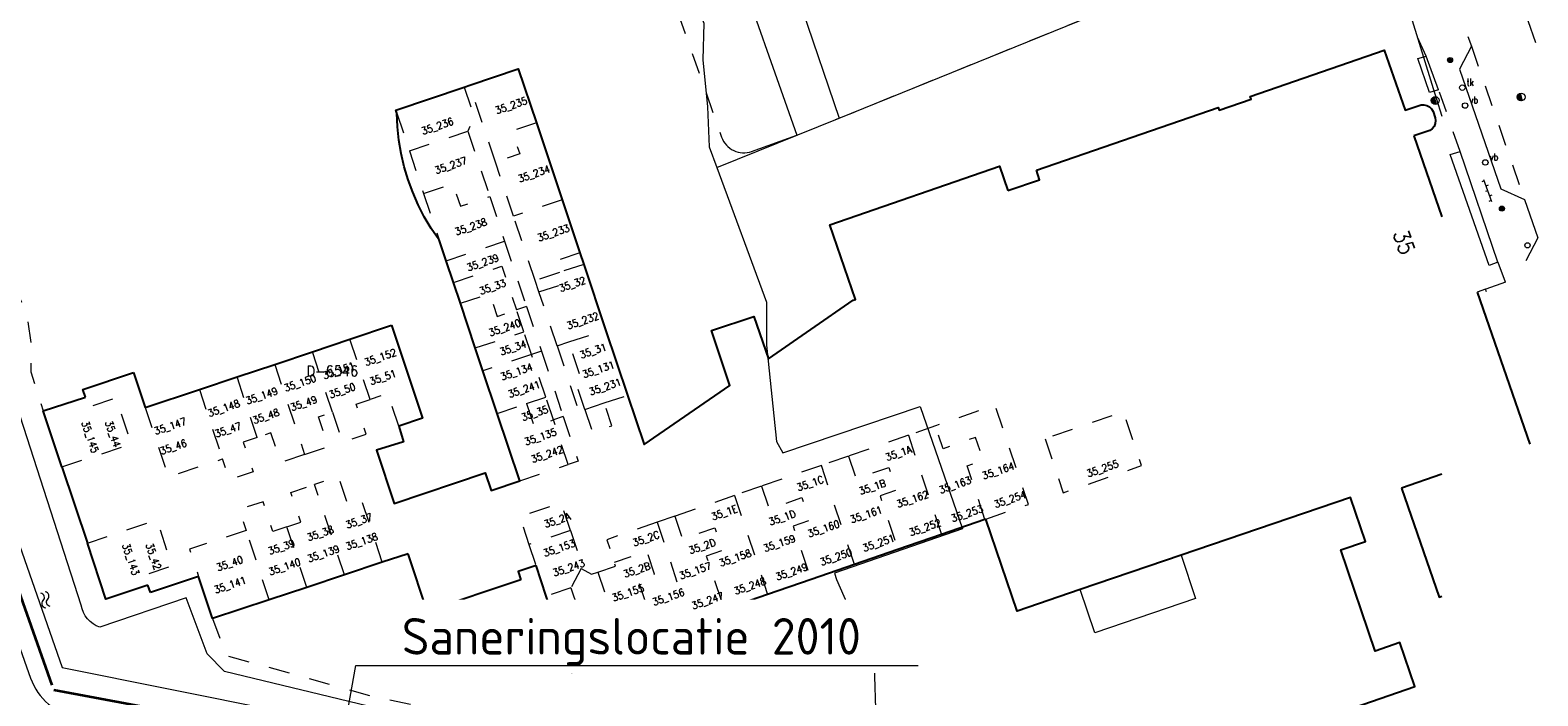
# Model space of a CAD drawing. Header units: metres. Extents: x 132072 to 132715, y 517419 to 517799.
# Tile 31 of 33: x 132571 to 132715, y 517625 to 517689. Entities that reach past the tile are written whole.
import ezdxf
from ezdxf import colors
from ezdxf.entities.mleader import LeaderData, LeaderLine
from ezdxf.enums import TextEntityAlignment as Align
from ezdxf.lldxf.tags import DXFTag
from ezdxf.math import Vec2, Vec3

# ---------------------------------------------------------------- set-up
doc = ezdxf.new("R2010")
doc.units = ezdxf.units.M
for name, pattern in [('MO-BORDER', [18.5, 12.5, -2.5, 1, -2.5]), ('NLCS-HIDDEN', [4, 2, -2]), ('XX-PROJECTGRENS', [18, 12, -3, 0, -3])]:
    doc.linetypes.add(name, pattern=pattern)
for name, color, linetype, lineweight in [('B-XX-MO-BODEM_VERVUILING-G', 30, 'MO-BORDER', 18), ('B-XX-VH-VERHARDING_ASFALT-ROOD-G', 1, 'CONTINUOUS', 35), ('GBKN HOOFDGEBOUW', 250, 'CONTINUOUS', 25), ('GBKN HOTELNUMMER 1E VERD', 252, 'CONTINUOUS', 13), ('GBKN HOTELNUMMER 2E VERD', 252, 'CONTINUOUS', 13), ('GBKN HOTELNUMMER BEGANE GROND', 252, 'CONTINUOUS', 13), ('GBKN HUISNUMMER', 252, 'CONTINUOUS', 13), ('GBKN KANT GESLOTEN VERHARDING EIGEN TERREIN', 252, 'CONTINUOUS', 13), ('GBKN KANT OPEN VERHARDING', 252, 'CONTINUOUS', 13), ('GBKN KANT SLOOT', 252, 'NLCS-HIDDEN', 13), ('GBKN KANT WEGVAK FUNCTIEVERSCHIL', 252, 'NLCS-HIDDEN', 13), ('GBKN KANT WEGVAK OPEN VERHARDING', 252, 'CONTINUOUS', 13), ('GBKN LUIFEL', 252, 'NLCS-HIDDEN', 13), ('GBKN MUUR', 252, 'NLCS-HIDDEN', 13), ('GBKN SCHUUR', 252, 'CONTINUOUS', 13), ('GBKN TALUDLIJN', 252, 'NLCS-HIDDEN', 13), ('GBKN TERREINAFSCHEIDING', 252, 'NLCS-HIDDEN', 13), ('GBKN TUSSENMUUR 1E VERDIEP', 252, 'NLCS-HIDDEN', 13), ('GBKN TUSSENMUUR GEEN BAG', 252, 'NLCS-HIDDEN', 13), ('GBKN VERHARDINGSSYMBOOL', 252, 'CONTINUOUS', 13), ('GBKN VLAKAFSLUITING', 252, 'NLCS-HIDDEN', 13), ('GBKN WALBESCHERMING', 252, 'CONTINUOUS', 13), ('GBKN WATER', 252, 'CONTINUOUS', 13), ('KADASTER PERCEELNUMMER', 252, 'CONTINUOUS', 13), ('KADASTER PERCEELSGRENS', 252, 'KG-KADASTRAAL', 13), ('N-XX-KG-PROJECTGRENS-G', 7, 'XX-PROJECTGRENS', 35), ('THEMA BOOM', 252, 'CONTINUOUS', 13), ('THEMA RIOOL', 252, 'CONTINUOUS', 13), ('THEMA STRAATMEUBILAIR', 252, 'CONTINUOUS', 13), ('X-XX-AL-REFERENTIE-G', 7, 'CONTINUOUS', 18)]:
    doc.layers.add(name, color=color, linetype=linetype, lineweight=lineweight)
doc.styles.add('NLCS-ISO-M1000-T35', font='NLCS-ISO.ttf', dxfattribs={"height": 3.5})
doc.styles.add('Style-STANDARD', font='STANDARD.shx')
tags = doc.linetypes.add('KG-KADASTRAAL', pattern='A,5.5,-2,["K",Standard,S=1.8,R=0,X=0,Y=-0.9],-2,5.5,-2,[5,NLCS.SHX,S=0.75,R=0,X=0,Y=0],-2', length=19).pattern_tags.tags
tags[6] = DXFTag(74, 10)

# ---------------------------------------------------------------- blocks, each defined once
blk = doc.blocks.new('water')
at = {"layer": 'GBKN WATER', "extrusion": (0, 0, -1)}
for centre in [(-0.0037, 0.0003), (-0.0037, -0.0042)]:
    blk.add_arc(centre, 0.00425, 28.0725, 151.9275, dxfattribs=at)
at = {"layer": 'GBKN WATER'}
for centre in [(0.0112, 0.0043), (0.0112, -0.0002)]:
    blk.add_arc(centre, 0.00425, 208.0725, 331.9275, dxfattribs=at)
blk = doc.blocks.new('OV6')
at = {"layer": 'GBKN VERHARDINGSSYMBOOL'}
for p, q in [((0, 0), (0.045, 0)), ((0.0025, 0), (0.0025, 0.005)), ((0.0225, 0), (0.0225, 0.005)), ((0.0325, 0), (0.0325, -0.005)), ((0.0425, 0), (0.0425, 0.005)), ((0.0125, 0), (0.0125, -0.005))]:
    blk.add_line(p, q, dxfattribs=at)
blk = doc.blocks.new('dwa')
at = {"layer": 'THEMA RIOOL'}
for p, q in [((-0.035, 0.014), (-0.023, -0.03)), ((-0.03, 0.023), (-0.014, -0.035)), ((-0.024, 0.029), (-0.006, -0.037)), ((-0.017, 0.034), (0.002, -0.037)), ((-0.01, 0.036), (0.01, -0.036))]:
    blk.add_line(p, q, dxfattribs=at)
blk.add_circle((0, 0), 0.0375, dxfattribs=at)
blk = doc.blocks.new('boom')
at = {"layer": 'THEMA BOOM'}
for radius in [0.0243, 0.0172, 0.0112, 0.00446]:
    blk.add_circle((0, 0), radius, dxfattribs=at)
blk = doc.blocks.new('tkolk')
at = {"layer": 'THEMA RIOOL'}
blk.add_circle((0, 0), 0.0262, dxfattribs=at)
at = {"layer": 'THEMA RIOOL', "style": 'Style-STANDARD', "width": 0.9}
blk.add_text('tk', height=0.0675, dxfattribs=at).set_placement((0.041, 0.019))
blk = doc.blocks.new('vbord')
at = {"layer": 'THEMA STRAATMEUBILAIR'}
blk.add_circle((0, 0), 0.0262, dxfattribs=at)
at = {"layer": 'THEMA STRAATMEUBILAIR', "style": 'Style-STANDARD', "width": 0.9}
blk.add_text('vb', height=0.0675, dxfattribs=at).set_placement((0.041, 0.019))
blk = doc.blocks.new('paal')
at = {"layer": 'THEMA STRAATMEUBILAIR'}
blk.add_circle((0, 0), 0.025, dxfattribs=at)
blk = doc.blocks.new('Ondergrond_20161213')
at = {"layer": 'GBKN HOOFDGEBOUW', "flags": 128}
for points in [[(132667.48, 517675.5), (132684.87, 517681.51), (132684.96, 517681.25), (132688.02, 517682.3), (132687.93, 517682.56), (132700.75, 517687), (132702.75, 517681.24), (132704.3, 517681.75)], [(132613.27, 517683.64), (132617.91, 517685.2), (132619.64, 517680.03)], [(132606.29, 517680.97), (132606.19, 517681.26), (132612.73, 517683.46)], [(132612.73, 517683.46), (132613.27, 517683.64)], [(132704.3, 517681.75), (132704.56, 517681.76), (132704.84, 517681.7), (132705.09, 517681.57), (132705.29, 517681.37), (132705.43, 517681.12)], [(132610.35, 517668.83), (132610.31, 517668.87), (132609.58, 517669.94), (132608.92, 517671.05), (132608.33, 517672.2), (132607.81, 517673.39), (132607.36, 517674.6), (132606.99, 517675.84), (132606.7, 517677.11), (132606.48, 517678.38), (132606.34, 517679.67), (132606.29, 517680.97)], [(132705.64, 517680.51), (132705.68, 517680.25), (132705.65, 517679.96), (132705.53, 517679.7), (132705.35, 517679.48), (132705.12, 517679.32)], [(132705.43, 517681.12), (132705.64, 517680.51)], [(132619.64, 517680.03), (132622.1, 517672.68)], [(132705.12, 517679.32), (132703.6, 517678.78)], [(132703.6, 517678.78), (132706.28, 517671.04)], [(132628.36, 517653.98), (132629.94, 517649.26), (132638.16, 517654.9), (132636.39, 517660.16), (132640.45, 517661.52), (132641.85, 517657.46), (132649.94, 517663.08), (132650.18, 517663.15), (132647.72, 517670.29), (132663.96, 517675.88), (132664.76, 517673.55)], [(132664.76, 517673.55), (132667.79, 517674.6), (132667.48, 517675.5)], [(132622.1, 517672.68), (132623.81, 517667.59)], [(132611.01, 517666.84), (132610.35, 517668.83)], [(132623.81, 517667.59), (132624.17, 517666.5)], [(132611.71, 517664.76), (132611.01, 517666.84)], [(132624.17, 517666.5), (132626.27, 517660.24)], [(132612.37, 517662.77), (132611.71, 517664.76)], [(132709.65, 517663.85), (132714.68, 517649.29)], [(132613.8, 517658.5), (132612.37, 517662.77)], [(132601.81, 517659.34), (132605.78, 517660.67)], [(132605.78, 517660.67), (132608.76, 517651.77), (132606.49, 517651.01)], [(132626.27, 517660.24), (132628.36, 517653.98)], [(132598.21, 517658.14), (132601.81, 517659.34)], [(132594.61, 517656.93), (132598.21, 517658.14)], [(132614.53, 517656.32), (132613.8, 517658.5)], [(132576.5, 517653.8), (132576.25, 517654.53), (132581.09, 517656.15)], [(132581.09, 517656.15), (132582.22, 517652.79)], [(132587.4, 517654.53), (132591, 517655.73)], [(132591, 517655.73), (132594.61, 517656.93)], [(132615.89, 517652.24), (132614.53, 517656.32)], [(132582.22, 517652.79), (132587.4, 517654.53)], [(132574.25, 517647.13), (132572.46, 517652.49), (132576.5, 517653.8)], [(132618.05, 517645.79), (132615.89, 517652.24)], [(132606.49, 517651.01), (132606.93, 517649.52), (132604.36, 517648.71), (132606.02, 517643.63), (132614.74, 517646.55), (132615.31, 517644.87), (132618.05, 517645.79)], [(132574.25, 517647.13), (132576.68, 517639.82)], [(132706.28, 517646.41), (132702.41, 517645.08)], [(132668.14, 517615.07), (132673.16, 517616.81), (132673.55, 517615.67), (132680.95, 517618.23), (132679.93, 517621.16), (132687.77, 517623.87), (132688.78, 517620.94), (132703.7, 517626.1), (132702.27, 517630.31), (132699.89, 517629.5), (132696.6, 517639.17), (132698.97, 517639.98), (132697.54, 517644.19), (132681.32, 517638.67)], [(132702.41, 517645.08), (132706.02, 517634.66), (132706.28, 517634.75)], [(132662.56, 517642.09), (132658.4, 517640.65)], [(132662.64, 517642.12), (132662.56, 517642.09)], [(132671.67, 517635.38), (132665.64, 517633.32), (132662.64, 517642.12)], [(132582.48, 517635.81), (132578.46, 517634.46), (132576.68, 517639.82)], [(132658.4, 517640.65), (132654.24, 517639.22)], [(132607.37, 517638.81), (132604.9, 517637.99)], [(132609.18, 517633.33), (132607.37, 517638.81)], [(132654.24, 517639.22), (132650.08, 517637.78)], [(132681.32, 517638.67), (132671.67, 517635.38)], [(132604.9, 517637.99), (132601.29, 517636.79)], [(132619.61, 517637.69), (132617.9, 517637.12), (132618.17, 517636.3)], [(132620.58, 517634.76), (132619.61, 517637.69)], [(132650.08, 517637.78), (132645.92, 517636.34)], [(132582.72, 517635.09), (132582.48, 517635.81)], [(132587.33, 517636.62), (132582.72, 517635.09)], [(132588.67, 517632.6), (132587.33, 517636.62)], [(132597.68, 517635.59), (132594.08, 517634.4)], [(132601.29, 517636.79), (132597.68, 517635.59)], [(132618.17, 517636.3), (132609.18, 517633.33)], [(132645.92, 517636.34), (132641.77, 517634.9)], [(132594.08, 517634.4), (132588.67, 517632.6)], [(132621.31, 517632.58), (132620.58, 517634.76)], [(132641.77, 517634.9), (132637.61, 517633.46)], [(132628.16, 517629.15), (132623.03, 517627.44), (132621.31, 517632.58)], [(132637.61, 517633.46), (132637.96, 517632.41)], [(132634.7, 517631.33), (132631.43, 517630.24)], [(132637.96, 517632.41), (132634.7, 517631.33)], [(132631.43, 517630.24), (132628.16, 517629.15)]]:
    blk.add_lwpolyline(points, dxfattribs=at)
at = {"layer": 'GBKN KANT GESLOTEN VERHARDING EIGEN TERREIN', "flags": 128}
for points in [[(132705.97, 517683.21), (132705.1, 517682.95), (132703.97, 517686.2), (132704.78, 517686.42)], [(132711.64, 517666.72), (132710.8, 517666.38), (132707.08, 517677), (132708.02, 517677.3)]]:
    blk.add_lwpolyline(points, dxfattribs=at)
at = {"layer": 'GBKN KANT OPEN VERHARDING', "flags": 128}
for points in [[(132705.97, 517683.21), (132704.78, 517686.42)], [(132709.1, 517687.36), (132707.95, 517685.16)], [(132707.95, 517685.16), (132711.92, 517673.73)], [(132711.64, 517666.72), (132708.02, 517677.3)], [(132711.92, 517673.73), (132714.18, 517672.71)], [(132715.46, 517669.03), (132714.32, 517666.83)]]:
    blk.add_lwpolyline(points, dxfattribs=at)
at = {"layer": 'GBKN KANT SLOOT', "flags": 128}
blk.add_lwpolyline([(132611.57, 517746.09), (132611.6, 517745.79), (132613.91, 517741.85), (132616.61, 517738.48), (132628.55, 517703.77), (132637.36, 517678.67)], dxfattribs=at)
at = {"layer": 'GBKN KANT WEGVAK FUNCTIEVERSCHIL', "flags": 128}
blk.add_lwpolyline([(132709.1, 517687.36), (132714.18, 517672.71)], dxfattribs=at)
at = {"layer": 'GBKN KANT WEGVAK OPEN VERHARDING', "flags": 128}
for points in [[(132713.04, 517694.06), (132715.24, 517687.73)], [(132708.77, 517688.3), (132709.1, 517687.36)], [(132714.18, 517672.71), (132715.46, 517669.03)]]:
    blk.add_lwpolyline(points, dxfattribs=at)
at = {"layer": 'GBKN LUIFEL', "flags": 128}
for points in [[(132710.45, 517664.13), (132709.65, 517663.85)], [(132710.54, 517663.86), (132710.45, 517664.13)]]:
    blk.add_lwpolyline(points, dxfattribs=at)
at = {"layer": 'GBKN MUUR', "flags": 128}
blk.add_lwpolyline([(132712.37, 517664.79), (132710.45, 517664.13)], dxfattribs=at)
at = {"layer": 'GBKN SCHUUR', "flags": 128}
blk.add_lwpolyline([(132681.32, 517638.67), (132682.72, 517634.54), (132673.08, 517631.25), (132671.67, 517635.38)], dxfattribs=at)
at = {"layer": 'GBKN TALUDLIJN', "flags": 128}
for points in [[(132546.65, 517714.93), (132562.61, 517672.22), (132566.45, 517669.24), (132568.74, 517666.58), (132570.91, 517661.69), (132571.3, 517658.76), (132571.26, 517656.23), (132572.46, 517652.49)], [(132588.67, 517632.6), (132589.83, 517629.42), (132589.94, 517629.09), (132604.09, 517625.14), (132629.56, 517619.81), (132639.02, 517617.15)]]:
    blk.add_lwpolyline(points, dxfattribs=at)
at = {"layer": 'GBKN TERREINAFSCHEIDING', "flags": 128}
blk.add_lwpolyline([(132644.57, 517678.85), (132672.7, 517690.26), (132679.78, 517693.55)], dxfattribs=at)
at = {"layer": 'GBKN TUSSENMUUR 1E VERDIEP', "flags": 128}
for points in [[(132612.73, 517683.46), (132613.66, 517680.69), (132613.08, 517679.24)], [(132615.73, 517676.29), (132613.27, 517683.64)], [(132606.29, 517680.97), (132607.49, 517677.37)], [(132607.49, 517677.37), (132613.08, 517679.24)], [(132613.08, 517679.24), (132615.18, 517672.98)], [(132619.64, 517680.03), (132617.32, 517679.25), (132618.05, 517677.07), (132615.73, 517676.29)], [(132607.49, 517677.37), (132608.85, 517673.29)], [(132617.46, 517671.12), (132615.73, 517676.29)], [(132608.85, 517673.29), (132611.65, 517674.23), (132612.38, 517672.05), (132615.18, 517672.98)], [(132608.85, 517673.29), (132610.35, 517668.83)], [(132615.18, 517672.98), (132616.6, 517668.71)], [(132622.1, 517672.68), (132617.46, 517671.12)], [(132619.52, 517664.95), (132617.46, 517671.12)], [(132611.01, 517666.84), (132616.6, 517668.71)], [(132616.6, 517668.71), (132618.7, 517662.46)], [(132623.81, 517667.59), (132621.48, 517666.81), (132621.85, 517665.72)], [(132619.89, 517663.86), (132622.21, 517664.63), (132621.85, 517665.72)], [(132612.37, 517662.77), (132615.17, 517663.7), (132615.9, 517661.52), (132617.75, 517662.14)], [(132618.7, 517662.46), (132617.75, 517662.14)], [(132618.7, 517662.46), (132620.12, 517658.19)], [(132624.28, 517652.62), (132623.6, 517654.66), (132624.17, 517654.85), (132622.76, 517659.07)], [(132619.17, 517657.87), (132614.53, 517656.32)], [(132620.12, 517658.19), (132619.17, 517657.87)], [(132620.12, 517658.19), (132622.22, 517651.93)], [(132618.69, 517653.17), (132619.42, 517650.99), (132621.27, 517651.61)], [(132624.28, 517652.62), (132625.01, 517650.44), (132626.86, 517651.05), (132626.13, 517653.24)], [(132662.64, 517642.12), (132666.72, 517643.53), (132663.54, 517653.02), (132657.83, 517651.04)], [(132622.22, 517651.93), (132621.27, 517651.61)], [(132622.22, 517651.93), (132623.64, 517647.66), (132622.69, 517647.34)], [(132668.31, 517649.8), (132670.04, 517644.64), (132677.54, 517647.24), (132675.81, 517652.4), (132668.31, 517649.8)], [(132657.83, 517651.04), (132655.23, 517650.14)], [(132662.56, 517642.09), (132660.85, 517647.22), (132662.4, 517647.76), (132661.67, 517649.94), (132658.56, 517648.86), (132657.83, 517651.04)], [(132622.92, 517641.02), (132618.93, 517639.7)], [(132623.94, 517637.4), (132624.93, 517636.87), (132625.51, 517637.06)], [(132622.95, 517635.55), (132623.68, 517633.37), (132621.31, 517632.58)]]:
    blk.add_lwpolyline(points, dxfattribs=at)
at = {"layer": 'GBKN TUSSENMUUR GEEN BAG', "flags": 128}
for points in [[(132611.71, 517664.76), (132616.35, 517666.31), (132617.75, 517662.14)], [(132624.17, 517666.5), (132621.85, 517665.72)], [(132621.85, 517665.72), (132619.52, 517664.95)], [(132619.89, 517663.86), (132619.52, 517664.95)], [(132621.62, 517658.69), (132619.89, 517663.86)], [(132618.45, 517660.05), (132617.75, 517662.14)], [(132613.8, 517658.5), (132618.45, 517660.05)], [(132619.17, 517657.87), (132618.45, 517660.05)], [(132622.76, 517659.07), (132626.27, 517660.24)], [(132603.73, 517653.56), (132601.81, 517659.34)], [(132621.62, 517658.69), (132622.76, 517659.07)], [(132621.62, 517658.69), (132623.71, 517652.43), (132624.28, 517652.62)], [(132600.13, 517652.35), (132598.21, 517658.14)], [(132620.54, 517653.79), (132619.17, 517657.87)], [(132592.92, 517649.94), (132591, 517655.73)], [(132594.61, 517656.93), (132597.47, 517648.3)], [(132587.4, 517654.53), (132589.6, 517647.88)], [(132574.25, 517647.13), (132580.9, 517649.3), (132579.43, 517653.71), (132576.81, 517652.85), (132576.5, 517653.8)], [(132582.22, 517652.79), (132584.44, 517646.16), (132589.6, 517647.88)], [(132600.13, 517652.35), (132601.08, 517649.5), (132603.35, 517650.26), (132602.41, 517653.11), (132603.73, 517653.56)], [(132606.49, 517651.01), (132605.45, 517654.13), (132603.73, 517653.56)], [(132615.89, 517652.24), (132618.69, 517653.17)], [(132618.69, 517653.17), (132620.54, 517653.79)], [(132621.27, 517651.61), (132620.54, 517653.79)], [(132624.28, 517652.62), (132626.13, 517653.24)], [(132626.13, 517653.24), (132628.36, 517653.98)], [(132597.47, 517648.3), (132599.75, 517649.06), (132598.8, 517651.9), (132600.13, 517652.35)], [(132622.69, 517647.34), (132621.27, 517651.61)], [(132592.92, 517649.94), (132591.59, 517649.5), (132592.54, 517646.65), (132590.26, 517645.89), (132589.6, 517647.88)], [(132597.47, 517648.3), (132595.19, 517647.54), (132594.25, 517650.39), (132592.92, 517649.94)], [(132655.23, 517650.14), (132649.51, 517648.16)], [(132655.23, 517650.14), (132658.4, 517640.65)], [(132618.05, 517645.79), (132622.69, 517647.34)], [(132646.91, 517647.26), (132641.19, 517645.28)], [(132649.51, 517648.16), (132646.91, 517647.26)], [(132650.08, 517637.78), (132646.91, 517647.26)], [(132649.51, 517648.16), (132650.24, 517645.98), (132653.36, 517647.06), (132654.09, 517644.88), (132652.53, 517644.34), (132654.24, 517639.22)], [(132604.9, 517637.99), (132602.98, 517643.78), (132601.65, 517643.34), (132600.7, 517646.18), (132598.42, 517645.43)], [(132595.76, 517641.38), (132597.09, 517641.83), (132596.14, 517644.67), (132598.42, 517645.43)], [(132601.29, 517636.79), (132598.42, 517645.43)], [(132638.6, 517644.38), (132632.88, 517642.4)], [(132641.19, 517645.28), (132638.6, 517644.38)], [(132638.6, 517644.38), (132641.77, 517634.9)], [(132641.19, 517645.28), (132641.92, 517643.1), (132645.04, 517644.18), (132645.77, 517642), (132644.21, 517641.46), (132645.92, 517636.34)], [(132595.76, 517641.38), (132594.43, 517640.94), (132593.49, 517643.79), (132591.21, 517643.03), (132591.87, 517641.04)], [(132622.92, 517641.02), (132622.03, 517643.67), (132618.05, 517642.35), (132618.93, 517639.7)], [(132576.68, 517639.82), (132583.32, 517642.04), (132584.78, 517637.63), (132582.17, 517636.75), (132582.48, 517635.81)], [(132597.68, 517635.59), (132595.76, 517641.38)], [(132631.19, 517641.82), (132626.37, 517640.15), (132627.1, 517637.97)], [(132632.88, 517642.4), (132631.19, 517641.82)], [(132631.19, 517641.82), (132634.7, 517631.33)], [(132632.88, 517642.4), (132633.61, 517640.22), (132636.73, 517641.3), (132637.46, 517639.12), (132635.9, 517638.58), (132637.61, 517633.46)], [(132591.87, 517641.04), (132586.46, 517639.25), (132587.33, 517636.62)], [(132594.08, 517634.4), (132591.87, 517641.04)], [(132622.92, 517641.02), (132624.06, 517637.62), (132623.94, 517637.4)], [(132618.93, 517639.7), (132619.61, 517637.69)], [(132631.43, 517630.24), (132629.39, 517636.33), (132630.95, 517636.87), (132630.22, 517639.05), (132627.1, 517637.97)], [(132623.94, 517637.4), (132622.95, 517635.55)], [(132625.51, 517637.06), (132627.21, 517637.63), (132627.1, 517637.97)], [(132625.51, 517637.06), (132628.16, 517629.15)], [(132622.95, 517635.55), (132620.58, 517634.76)]]:
    blk.add_lwpolyline(points, dxfattribs=at)
at = {"layer": 'GBKN VLAKAFSLUITING', "flags": 128}
for points in [[(132704.78, 517686.42), (132699.86, 517697.16)], [(132708.02, 517677.3), (132705.97, 517683.21)], [(132712.37, 517664.79), (132711.64, 517666.72)]]:
    blk.add_lwpolyline(points, dxfattribs=at)
at = {"layer": 'GBKN WALBESCHERMING', "flags": 128}
for points in [[(132619.61, 517748.97), (132630.92, 517717.34), (132634.79, 517707.69), (132638.2, 517696.88), (132644.57, 517678.85)], [(132537.29, 517722.86), (132537.64, 517720.98), (132559.24, 517660.83), (132571.25, 517626.91)], [(132576.09, 517633.88), (132569.63, 517653.95), (132569.45, 517657.41), (132569.06, 517661.99), (132567.3, 517665.62), (132564.94, 517668.12), (132560.23, 517672.63), (132553.07, 517693.93), (132546.1, 517713.46)], [(132640.24, 517677.3), (132644.57, 517678.85)], [(132639.02, 517617.15), (132604.48, 517624.01), (132589.79, 517627.53), (132588.13, 517629.23), (132586.12, 517634.59), (132577.86, 517631.77)]]:
    blk.add_lwpolyline(points, dxfattribs=at)
at = {"layer": 'GBKN WALBESCHERMING'}
for centre, radius, start, end in [((132639.49, 517679.42), 2.25, 199.4709, 289.491), ((132576.79, 517628.86), 5.87, 199.4496, 258.8952)]:
    blk.add_arc(centre, radius, start, end, dxfattribs=at)
at = {"layer": 'GBKN WALBESCHERMING', "extrusion": (0, 0, -1)}
blk.add_arc((-132578.78, 517634.34), 2.72, 289.5447, 350.3171, dxfattribs=at)
at = {"layer": 'KADASTER PERCEELSGRENS', "flags": 128}
for points in [[(132613.73, 517746.69), (132616.8, 517737.9), (132623.1, 517724.16), (132629.89, 517705.21), (132629.98, 517703.98), (132633.14, 517695.74), (132635.67, 517689.57), (132635.57, 517686.07), (132636.01, 517681.57), (132636.18, 517677.75), (132636.92, 517675.75)], [(132698.51, 517701.94), (132698.79, 517701.13), (132699.72, 517701.1), (132700.43, 517699.41), (132699.62, 517698.73), (132701.58, 517693.22), (132702.36, 517693.38), (132705.73, 517682.41), (132706.28, 517680.69)], [(132641.52, 517701.31), (132648.62, 517680.49)], [(132648.62, 517680.49), (132672.7, 517690.26), (132687.56, 517696.98)], [(132636.92, 517675.75), (132648.62, 517680.49)], [(132636.92, 517675.75), (132641.67, 517662.88), (132641.65, 517658.76), (132642.63, 517649.56), (132643.22, 517648.46)], [(132643.22, 517648.46), (132656.37, 517652.9), (132660.42, 517641.19), (132648.15, 517636.95)], [(132568.51, 517644.49), (132574.27, 517627.91), (132656.62, 517611.41)], [(132648.15, 517636.95), (132648.37, 517636.34), (132651.95, 517628.15), (132652.13, 517622.93), (132653.56, 517618.58), (132656.62, 517611.41)]]:
    blk.add_lwpolyline(points, dxfattribs=at)
at = {"layer": 'GBKN VERHARDINGSSYMBOOL', "xscale": 50, "yscale": 50, "zscale": 10, "rotation": 109.5767255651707}
blk.add_blockref('OV6', (132711.05, 517672.48), dxfattribs=at)
at = {"layer": 'GBKN WATER', "xscale": 100, "yscale": 100, "zscale": 10, "rotation": 108.6705834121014}
blk.add_blockref('water', (132572.92, 517633.69), dxfattribs=at)
at = {"layer": 'THEMA BOOM', "xscale": 10, "yscale": 10}
for p in [(132707.06, 517686.05), (132712.02, 517671.83)]:
    blk.add_blockref('boom', p, dxfattribs=at)
at = {"layer": 'THEMA RIOOL', "xscale": 10, "yscale": 10}
for name, p in [('tkolk', (132708.23, 517683.4)), ('dwa', (132705.64, 517682.18)), ('dwa', (132713.86, 517682.51))]:
    blk.add_blockref(name, p, dxfattribs=at)
at = {"layer": 'THEMA STRAATMEUBILAIR', "xscale": 10, "yscale": 10}
for name, p in [('vbord', (132708.5, 517681.69)), ('vbord', (132710.43, 517676.25)), ('paal', (132714.47, 517668.32))]:
    blk.add_blockref(name, p, dxfattribs=at)
at = {"layer": 'GBKN HOTELNUMMER 1E VERD', "style": 'Style-STANDARD'}
for s, rotation, p in [('35_151', 18.902, (132600.72, 517656.33)), ('35_152', 18.902, (132604.71, 517657.61)), ('35_131', 18.902, (132625.57, 517656.44)), ('35_150', 18.902, (132597.03, 517655.15)), ('35_134', 18.902, (132617.74, 517656.22)), ('35_149', 18.902, (132593.36, 517653.92)), ('35_148', 18.902, (132589.73, 517652.73)), ('35_145', 288.902, (132576.95, 517649.99)), ('35_147', 18.902, (132584.6, 517651.02)), ('35_135', 18.902, (132620.03, 517650)), ('35_164', 18.902, (132663.82, 517646.75)), ('35_163', 18.902, (132659.7, 517645.39)), ('35_162', 18.902, (132655.63, 517644.04)), ('35_161', 18.902, (132651.19, 517642.56)), ('35_160', 18.902, (132647.12, 517641.21)), ('35_143', 288.902, (132580.84, 517638.28)), ('35_138', 18.902, (132602.93, 517639.99)), ('35_153', 18.902, (132621.83, 517639.36)), ('35_159', 18.902, (132642.89, 517639.81)), ('35_140', 18.902, (132595.55, 517637.57)), ('35_139', 18.902, (132599.26, 517638.82)), ('35_158', 18.902, (132638.66, 517638.41)), ('35_243', 18.902, (132622.74, 517637.46)), ('35_157', 18.902, (132634.84, 517637.19)), ('35_141', 18.902, (132590.33, 517635.83)), ('35_155', 18.902, (132628.4, 517635.07)), ('35_156', 18.902, (132632.27, 517634.67)), ('35_154', 18.902, (132624.47, 517632.02))]:
    blk.add_text(s, height=0.7, rotation=rotation, dxfattribs=at).set_placement(p, align=Align.MIDDLE_CENTER)
at = {"layer": 'GBKN HOTELNUMMER 2E VERD', "style": 'Style-STANDARD'}
for s, p in [('35_235', (132617.23, 517681.7)), ('35_236', (132610.17, 517679.72)), ('35_237', (132611.45, 517675.97)), ('35_234', (132619.41, 517675.16)), ('35_238', (132613.37, 517670.1)), ('35_233', (132621.27, 517669.51)), ('35_239', (132614.51, 517666.67)), ('35_232', (132624.08, 517661.11)), ('35_240', (132616.61, 517660.44)), ('35_241', (132618.46, 517654.55)), ('35_231', (132626.22, 517654.79)), ('35_242', (132620.66, 517648.33)), ('35_255', (132673.81, 517646.96)), ('35_254', (132664.95, 517644.02)), ('35_253', (132660.85, 517642.66)), ('35_252', (132656.82, 517641.32)), ('35_251', (132652.38, 517639.84)), ('35_250', (132648.31, 517638.5)), ('35_249', (132644.06, 517637.09)), ('35_248', (132640.07, 517635.73)), ('35_247', (132636.02, 517634.32)), ('35_245', (132629.46, 517632.3)), ('35_246', (132633.45, 517631.88)), ('35_244', (132625.61, 517629.27))]:
    blk.add_text(s, height=0.7, rotation=18.902, dxfattribs=at).set_placement(p, align=Align.MIDDLE_CENTER)
at = {"layer": 'GBKN HOTELNUMMER BEGANE GROND', "style": 'Style-STANDARD'}
for s, rotation, p in [('35_33', 18.902, (132615.45, 517664.34)), ('35_32', 18.902, (132623.08, 517664.6)), ('35_34', 18.902, (132617.4, 517658.52)), ('35_31', 18.902, (132625.06, 517658.22)), ('35_51', 18.902, (132604.95, 517655.69)), ('35_50', 18.902, (132601.06, 517654.42)), ('35_49', 18.902, (132597.38, 517653.2)), ('35_35', 18.902, (132619.48, 517652.25)), ('35_44', 288.902, (132579.12, 517650.28)), ('35_47', 18.902, (132590.13, 517650.67)), ('35_48', 18.902, (132593.76, 517651.97)), ('35_46', 18.902, (132584.91, 517649.03)), ('35_1A', 18.902, (132654.29, 517648.42)), ('35_1C', 18.902, (132645.84, 517645.54)), ('35_1B', 18.902, (132651.78, 517645.19)), ('35_37', 18.902, (132602.66, 517641.96)), ('35_2A', 18.902, (132621.62, 517642.02)), ('35_1E', 18.902, (132637.63, 517642.75)), ('35_1D', 18.902, (132643.16, 517642.26)), ('35_38', 18.902, (132598.97, 517640.76)), ('35_42', 288.902, (132583.01, 517638.56)), ('35_39', 18.902, (132595.25, 517639.45)), ('35_2C', 18.902, (132630.13, 517640.26)), ('35_2D', 18.902, (132635.5, 517639.52)), ('35_40', 18.902, (132590.3, 517637.88)), ('35_2B', 18.902, (132629.25, 517637.27))]:
    blk.add_text(s, height=0.7, rotation=rotation, dxfattribs=at).set_placement(p, align=Align.MIDDLE_CENTER)
at = {"layer": 'GBKN HUISNUMMER', "style": 'Style-STANDARD'}
blk.add_text('35', height=1.5, rotation=288.902, dxfattribs=at).set_placement((132702.66, 517668.62), align=Align.MIDDLE_CENTER)
at = {"layer": 'KADASTER PERCEELNUMMER', "style": 'Style-STANDARD'}
blk.add_text('D-6546', height=1, dxfattribs=at).set_placement((132600.12, 517656.3), align=Align.MIDDLE_CENTER)

msp = doc.modelspace()

# ---------------------------------------------------------------- linework, layer by layer
at = {"layer": 'B-XX-VH-VERHARDING_ASFALT-ROOD-G'}
for points in [[(132567.48, 517609.85), (132572.1, 517597.19), (132596.03, 517592.68), (132592.97, 517601.12), (132592.82, 517601.83), (132592.86, 517602.54), (132593.52, 517605.85), (132595.33, 517605.49), (132594.58, 517601.17), (132647.64, 517591.09), (132649.53, 517601.02), (132640.72, 517602.72), (132641.53, 517606.93), (132592.72, 517616.16), (132591.85, 517611.74), (132591.16, 517611.87), (132587.18, 517617.16), (132572.55, 517620.02, -0.264939), (132568.48, 517623.52, 0.000995), (132538.56, 517706.96, 0.000995)], [(132567.48, 517609.85), (132572.1, 517597.19), (132596.03, 517592.68), (132592.97, 517601.12), (132592.82, 517601.83), (132592.86, 517602.54), (132593.52, 517605.85), (132595.33, 517605.49), (132594.58, 517601.17), (132647.64, 517591.09), (132649.53, 517601.02), (132640.72, 517602.72), (132641.53, 517606.93), (132592.72, 517616.16), (132591.85, 517611.74), (132591.16, 517611.87), (132587.18, 517617.16), (132572.55, 517620.02, -0.264939), (132568.48, 517623.52, 0.000995), (132538.56, 517706.96, 0.000995)], [(132567.48, 517609.85), (132572.1, 517597.19), (132596.03, 517592.68), (132592.97, 517601.12), (132592.82, 517601.83), (132592.86, 517602.54), (132593.52, 517605.85), (132595.33, 517605.49), (132594.58, 517601.17), (132647.64, 517591.09), (132649.53, 517601.02), (132640.72, 517602.72), (132641.53, 517606.93), (132592.72, 517616.16), (132591.85, 517611.74), (132591.16, 517611.87), (132587.18, 517617.16), (132572.55, 517620.02, -0.264939), (132568.48, 517623.52, 0.000995), (132538.56, 517706.96)]]:
    msp.add_lwpolyline(points, format="xyb", dxfattribs=at)
at = {"layer": 'N-XX-KG-PROJECTGRENS-G'}
msp.add_lwpolyline([(132533.18, 517731.79), (132539.11, 517722.88), (132573.46, 517625.79), (132663.73, 517608.96), (132670.71, 517589.56), (132662.41, 517577.61), (132159.39, 517670.64), (132151.96, 517626.83), (132135.13, 517626.75), (132125.64, 517681.95), (132161.45, 517700.05), (132448.81, 517718.75)], close=True, dxfattribs=at)

# ---------------------------------------------------------------- block references
at = {"layer": 'X-XX-AL-REFERENTIE-G'}
msp.add_blockref('Ondergrond_20161213', (0, 0), dxfattribs=at)

# ---------------------------------------------------------------- next in the draw order: leaders
at = {"layer": 'B-XX-MO-BODEM_VERVUILING-G', "color": 190, "linetype": 'Continuous'}
ml = msp.add_multileader_mtext('Standard', dxfattribs=at)
ml.set_content('{\\C190;Saneringslocatie 2010}', color=90, style='NLCS-ISO-M1000-T35')
ml.set_leader_properties(color=256, lineweight=-1)
ml.build(insert=Vec2(0, 0))
ml.multileader.update_dxf_attribs({"has_text_frame": 1, "text_left_attachment_type": 5, "text_right_attachment_type": 5, "dogleg_length": 3.5, "arrow_head_size": 2.5})
ctx = ml.context
ctx.base_point, ctx.char_height, ctx.arrow_head_size, ctx.landing_gap_size, ctx.plane_origin = Vec3(132605.87, 517628.11), 3.5, 2.5, 0.9, Vec3(98344.84, -15615.43)
ctx.left_attachment, ctx.right_attachment = 5, 5
notes = []
notes.append((ctx, [(0, (1, 1, 0), (132602.37, 517628.11), (1, 0), 3.5, [(0, [(132599.97, 517614.78)], 0, [])])]))
ctx.mtext.insert, ctx.mtext.rotation, ctx.mtext.flow_direction = Vec3(132606.77, 517632.66), 6.283185, 5
ctx.mtext.has_bg_fill, ctx.mtext.bg_color, ctx.mtext.bg_scale_factor, ctx.mtext.bg_transparency, ctx.mtext.use_window_bg_color = 1, -1027028792, 1.5, 0, 1
for ctx, leaders in notes:
    for number, flags, end, landing, length, lines in leaders:
        leader = LeaderData()
        leader.index, (leader.has_last_leader_line, leader.has_dogleg_vector, leader.attachment_direction) = number, flags
        leader.last_leader_point, leader.dogleg_vector, leader.dogleg_length = Vec3(end), Vec3(landing), length
        for number, points, colour, breaks in lines:
            line = LeaderLine()
            line.index, line.vertices, line.color, line.breaks = number, Vec3.list(points), colors.encode_raw_color(colour), breaks
            leader.lines.append(line)
        ctx.leaders.append(leader)

doc.saveas('drawing.dxf')
